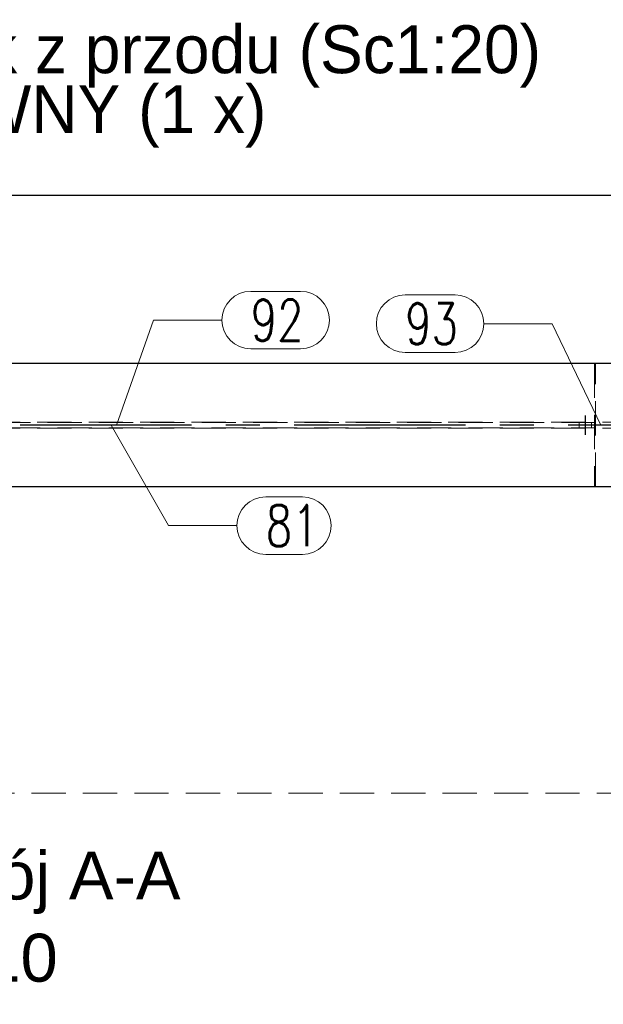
# Model space of a CAD drawing. Header units: millimetres. Extents: x 3526 to 4380, y 11541 to 12002.
# Tile 73 of 127: x 3954 to 3997, y 11679 to 11751. Entities that reach past the tile are written whole.
import ezdxf
from ezdxf.enums import TextEntityAlignment as Align

# ---------------------------------------------------------------- set-up
doc = ezdxf.new("R2010")
doc.units = ezdxf.units.MM
doc.header["$LTSCALE"] = 10
doc.linetypes.add('HIDDEN', pattern=[0.375, 0.25, -0.125])
doc.linetypes.add('MITTE', pattern=[2, 1.25, -0.25, 0.25, -0.25])
doc.layers.get('Defpoints').update_dxf_attribs({"color": 1})
for name, color, linetype, lineweight in [('PS_DIM', 4, 'Continuous', 13), ('PS_Hidden', 2, 'HIDDEN', 9), ('PS_Pos', 1, 'Continuous', 15), ('PS_SOLID', 7, 'Continuous', 30), ('PS_TEXT', 3, 'Continuous', 18)]:
    doc.layers.add(name, color=color, linetype=linetype, lineweight=lineweight)
doc.layers.add('PS_MID', color=5, linetype='MITTE')
doc.layers.add('PS_SHAPE', color=3, linetype='Continuous')
doc.styles.add('ARIAL', font='arial.ttf')
doc.styles.add('simplex', font='simplex.shx', dxfattribs={"width": 0.75})
doc.dimstyles.new('1_20_GŁ_DS1-LS20', dxfattribs={"dimtxt": 2, "dimasz": 2, "dimexe": 2, "dimexo": 5, "dimgap": 1, "dimtad": 1, "dimjust": 4, "dimdec": 0, "dimlfac": 20, "dimtxsty": 'simplex', "dimblk1": 'NONE', "dimsah": 1, "dimcen": 2, "dimclrd": 256, "dimclre": 256, "dimclrt": 4, "dimadec": 1, "dimazin": 0, "dimtfac": 1, "dimtdec": 0, "dimtmove": 2, "dimatfit": 3, "dimfxl": 1, "dimarcsym": 0})

# ---------------------------------------------------------------- blocks, each defined once
blk = doc.blocks.new('*D183')
at = {"layer": 'Defpoints', "color": 0, "transparency": 16777216}
for p in [(4042.968, 11738.132), (4042.968, 11727.374), (3922.961, 11716.824)]:
    blk.add_point(p, dxfattribs=at)
at = {"layer": 'PS_DIM', "lineweight": -2, "transparency": 16777216}
for p, q in [((3922.961, 11721.824), (3922.961, 11740.132)), ((4042.968, 11732.374), (4042.968, 11740.132)), ((3922.961, 11738.132), (4040.968, 11738.132))]:
    blk.add_line(p, q, dxfattribs=at)
at = {"layer": 'PS_DIM', "transparency": 16777216}
blk.add_solid([(4040.968, 11738.466), (4040.968, 11737.799), (4042.968, 11738.132)], dxfattribs=at)
at = {"layer": 'PS_DIM', "color": 4, "transparency": 16777216, "insert": (4040.948, 11734.434), "char_height": 2, "attachment_point": 5, "rotation": 90, "style": 'simplex'}
blk.add_mtext('4664', dxfattribs=at)
blk = doc.blocks.new('_None')
blk = doc.blocks.new('*D184')
at = {"layer": 'Defpoints', "color": 0, "transparency": 16777216}
for p in [(4052.968, 11738.132), (4052.968, 11727.374), (3922.961, 11716.824)]:
    blk.add_point(p, dxfattribs=at)
at = {"layer": 'PS_DIM', "lineweight": -2, "transparency": 16777216}
for p, q in [((3922.961, 11721.824), (3922.961, 11740.132)), ((4052.968, 11732.374), (4052.968, 11740.132)), ((3922.961, 11738.132), (4050.968, 11738.132))]:
    blk.add_line(p, q, dxfattribs=at)
at = {"layer": 'PS_DIM', "transparency": 16777216}
blk.add_solid([(4050.968, 11738.466), (4050.968, 11737.799), (4052.968, 11738.132)], dxfattribs=at)
at = {"layer": 'PS_DIM', "color": 4, "transparency": 16777216, "insert": (4050.948, 11734.434), "char_height": 2, "attachment_point": 5, "rotation": 90, "style": 'simplex'}
blk.add_mtext('4864', dxfattribs=at)
blk = doc.blocks.new('*D185')
at = {"layer": 'Defpoints', "color": 0, "transparency": 16777216}
for p in [(4215.558, 11738.132), (4215.558, 11727.374), (3922.961, 11716.824)]:
    blk.add_point(p, dxfattribs=at)
at = {"layer": 'PS_DIM', "lineweight": -2, "transparency": 16777216}
for p, q in [((3922.961, 11721.824), (3922.961, 11740.132)), ((4215.558, 11732.374), (4215.558, 11740.132)), ((3922.961, 11738.132), (4213.558, 11738.132))]:
    blk.add_line(p, q, dxfattribs=at)
at = {"layer": 'PS_DIM', "transparency": 16777216}
blk.add_solid([(4213.558, 11738.466), (4213.558, 11737.799), (4215.558, 11738.132)], dxfattribs=at)
at = {"layer": 'PS_DIM', "color": 4, "transparency": 16777216, "insert": (4213.538, 11734.505), "char_height": 2, "attachment_point": 5, "rotation": 90, "style": 'simplex'}
blk.add_mtext('9786', dxfattribs=at)
blk = doc.blocks.new('*D186')
at = {"layer": 'Defpoints', "color": 0, "transparency": 16777216}
for p in [(4225.551, 11738.132), (3922.961, 11716.824), (4225.551, 11715.824)]:
    blk.add_point(p, dxfattribs=at)
at = {"layer": 'PS_DIM', "lineweight": -2, "transparency": 16777216}
for p, q in [((3922.961, 11721.824), (3922.961, 11740.132)), ((4225.551, 11720.824), (4225.551, 11740.132)), ((3922.961, 11738.132), (4223.551, 11738.132))]:
    blk.add_line(p, q, dxfattribs=at)
at = {"layer": 'PS_DIM', "transparency": 16777216}
blk.add_solid([(4223.551, 11738.466), (4223.551, 11737.799), (4225.551, 11738.132)], dxfattribs=at)
at = {"layer": 'PS_DIM', "color": 4, "transparency": 16777216, "insert": (4223.531, 11734.505), "char_height": 2, "attachment_point": 5, "rotation": 90, "style": 'simplex'}
blk.add_mtext('9986', dxfattribs=at)
blk = doc.blocks.new('Przekrój')
at = {"layer": 'PS_DIM', "style": 'ARIAL', "flags": 4}
for tag, p in [('PRZEKRÓJ', (7.886, 7.75)), ('SKALA', (7.886, 1.75))]:
    blk.add_attdef(tag, text='', height=3.5, dxfattribs=at).set_placement(p, align=Align.MIDDLE_CENTER)
blk = doc.blocks.new('*X681')
at = {"color": 0}
for s, p in [('RG.73.4 Widok z przodu (Sc1:20)', (3922.009, 11747.025)), ('RYGIEL GŁÓWNY (1 x)', (3922.009, 11742.65))]:
    blk.add_text(s, height=3.5, dxfattribs=at).set_placement(p)
blk = doc.blocks.new('*X697')
at = {"layer": 'PS_Hidden', "color": 2, "linetype": 'HIDDEN'}
for p, q in [((3995.892, 11725.824), (3995.892, 11716.824)), ((3995.968, 11716.824), (3995.968, 11725.824)), ((3995.972, 11716.824), (3995.972, 11725.824)), ((4006.468, 11721.539), (3923.033, 11721.539)), ((3995.968, 11721.524), (3930.436, 11721.524)), ((3994.768, 11721.124), (3994.768, 11721.524)), ((3995.668, 11721.124), (3995.668, 11721.524)), ((3995.968, 11721.524), (3995.968, 11721.124)), ((4006.468, 11721.109), (3923.033, 11721.109)), ((3930.436, 11721.124), (3995.968, 11721.124))]:
    blk.add_line(p, q, dxfattribs=at)
at = {"layer": 'PS_MID', "color": 5, "linetype": 'MITTE'}
for p, q in [((3995.218, 11722.024), (3995.218, 11720.624)), ((4006.468, 11721.324), (3920.461, 11721.324))]:
    blk.add_line(p, q, dxfattribs=at)
at = {"layer": 'PS_SOLID', "color": 7, "linetype": 'Continuous'}
for p, q in [((4006.468, 11725.824), (3922.961, 11725.824)), ((4006.468, 11716.824), (3922.961, 11716.824))]:
    blk.add_line(p, q, dxfattribs=at)
blk = doc.blocks.new('*X720')
at = {"color": 1}
for p, q in [((3982.064, 11730.833), (3985.707, 11730.833)), ((3987.807, 11728.733), (3992.807, 11728.733)), ((3996.343, 11721.324), (3992.807, 11728.733)), ((3982.064, 11726.633), (3985.707, 11726.633))]:
    blk.add_line(p, q, dxfattribs=at)
for centre, start, end in [((3982.064, 11728.733), 90, 270), ((3985.707, 11728.733), 270, 90)]:
    blk.add_arc(centre, 2.1, start, end, dxfattribs=at)
at = {"color": 2, "style": 'simplex', "width": 0.75}
blk.add_text('93', height=3, dxfattribs=at).set_placement((3982.064, 11727.233))
blk = doc.blocks.new('*X727')
at = {"color": 1}
for p, q in [((3970.794, 11731.097), (3974.436, 11731.097)), ((3961.005, 11721.324), (3963.694, 11728.997)), ((3963.694, 11728.997), (3968.694, 11728.997)), ((3970.794, 11726.897), (3974.436, 11726.897))]:
    blk.add_line(p, q, dxfattribs=at)
for centre, start, end in [((3970.794, 11728.997), 90, 270), ((3974.436, 11728.997), 270, 90)]:
    blk.add_arc(centre, 2.1, start, end, dxfattribs=at)
at = {"color": 2, "style": 'simplex', "width": 0.75}
blk.add_text('92', height=3, dxfattribs=at).set_placement((3970.794, 11727.497))
blk = doc.blocks.new('*X728')
at = {"color": 1}
for p, q in [((3960.598, 11721.324), (3964.79, 11713.997)), ((3971.89, 11716.097), (3974.569, 11716.097)), ((3964.79, 11713.997), (3969.79, 11713.997)), ((3971.89, 11711.897), (3974.569, 11711.897))]:
    blk.add_line(p, q, dxfattribs=at)
for centre, start, end in [((3971.89, 11713.997), 90, 270), ((3974.569, 11713.997), 270, 90)]:
    blk.add_arc(centre, 2.1, start, end, dxfattribs=at)
at = {"color": 2, "style": 'simplex', "width": 0.75}
blk.add_text('81', height=3, dxfattribs=at).set_placement((3971.89, 11712.497))

msp = doc.modelspace()

# ---------------------------------------------------------------- linework, layer by layer
at = {"layer": 'PS_Hidden', "color": 2, "linetype": 'HIDDEN'}
msp.add_lwpolyline([(3921.053, 11694.472), (4118.497, 11694.472), (4118.497, 11572.379), (3921.053, 11572.379)], close=True, dxfattribs=at)

# ---------------------------------------------------------------- block references
msp.add_blockref('*X681', (0, 0))
at = {"layer": 'PS_DIM'}
ref = msp.add_blockref('Przekrój', (3944.069, 11680.7), dxfattribs=at)
ref.add_attrib('PRZEKRÓJ', 'Przekrój A-A', dxfattribs={"layer": 'PS_TEXT', "height": 3.5, "style": 'ARIAL'}).set_placement((3951.955, 11688.45), align=Align.MIDDLE_CENTER)
ref.add_attrib('SKALA', '1:10', dxfattribs={"layer": 'PS_TEXT', "height": 3.5, "style": 'ARIAL'}).set_placement((3951.955, 11682.45), align=Align.MIDDLE_CENTER)
at = {"layer": 'PS_Pos'}
for name in ['*X727', '*X720', '*X728']:
    msp.add_blockref(name, (0, 0), dxfattribs=at)
at = {"layer": 'PS_SHAPE'}
msp.add_blockref('*X697', (0, 0), dxfattribs=at)

# ---------------------------------------------------------------- dimensions: what is measured, and where the dimension line sits
at = {"layer": 'PS_DIM'}
for base, p2, text, picture, middle in [((4042.968, 11738.132), (4042.968, 11727.374), '4664', '*D183', (4040.948, 11734.434)), ((4052.968, 11738.132), (4052.968, 11727.374), '4864', '*D184', (4050.948, 11734.434)), ((4215.558, 11738.132), (4215.558, 11727.374), '9786', '*D185', (4213.538, 11734.505)), ((4225.551, 11738.132), (4225.551, 11715.824), '9986', '*D186', (4223.531, 11734.505))]:
    dim = msp.add_linear_dim(base=base, p1=(3922.961, 11716.824), p2=p2, text=text, dimstyle='1_20_GŁ_DS1-LS20', dxfattribs=at)
    dim.commit()
    dim.dimension.update_dxf_attribs({"geometry": picture, "text_midpoint": middle, "dimtype": 128, "text_rotation": 90})

doc.saveas('drawing.dxf')
